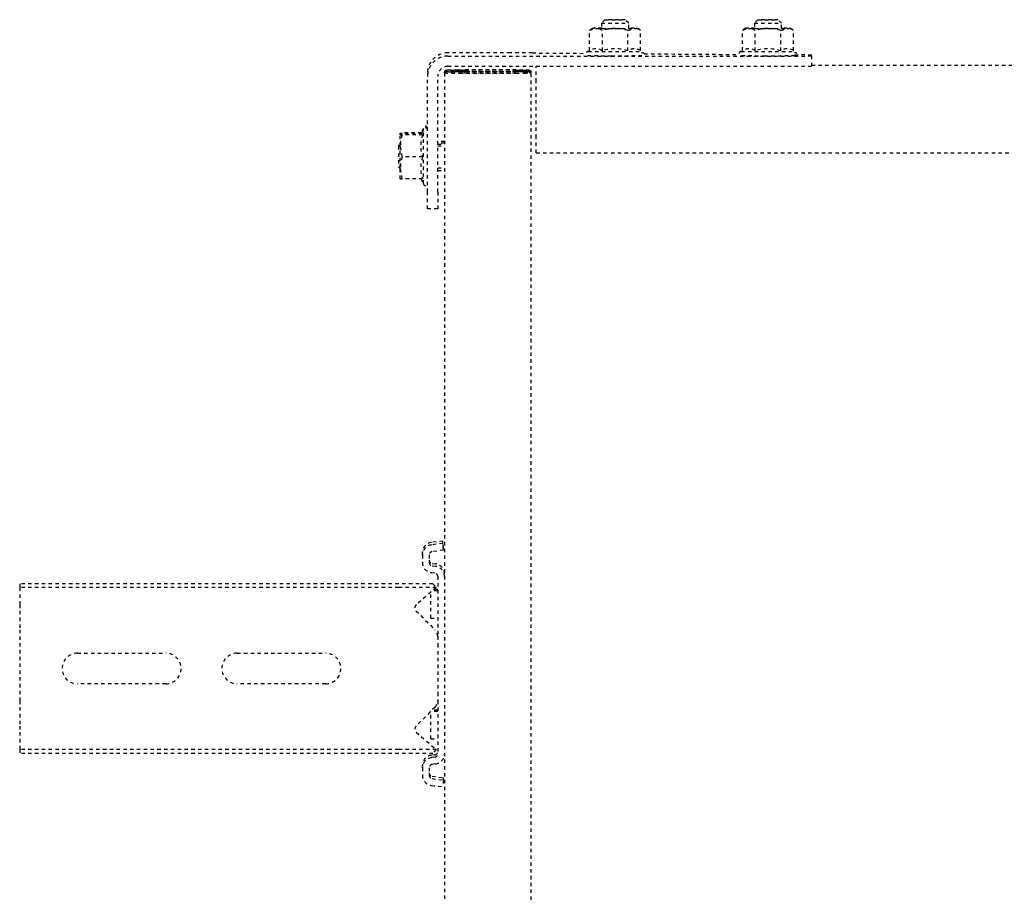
# Model space of a CAD drawing. Header units: centimetres. Extents: x 42630 to 130002, y 15 to 29179.
# Tile 40 of 175: x 50103 to 50132, y 4903 to 4929. Entities that reach past the tile are written whole.
import ezdxf

# ---------------------------------------------------------------- set-up
doc = ezdxf.new("R2010")
doc.units = ezdxf.units.CM
doc.header["$LTSCALE"] = 0.01
doc.linetypes.add('DASHED2', pattern=[9.525, 6.35, -3.175])
doc.layers.get('0').update_dxf_attribs({"color": 253})
doc.layers.add('CKDRZWI_', color=253, linetype='Continuous')

# ---------------------------------------------------------------- blocks, each defined once
blk = doc.blocks.new('A$7E8814B27261F1')
at = {"color": 7, "linetype": 'DASHED2', "ltscale": 10}
for p, q in [((3987.55, 4575), (3986.42, 4575)), ((3986.42, 4463.5), (3986.42, 4575)), ((3987.55, 4463.5), (3987.55, 4575)), ((3992.65, 4575), (3987.55, 4575)), ((3994.41, 4575), (3992.65, 4575)), ((4000.01, 4575), (3994.41, 4575)), ((4001.92, 4575), (4000.01, 4575)), ((4020.83, 4575), (4001.92, 4575)), ((4022.74, 4575), (4020.83, 4575)), ((4028.34, 4575), (4022.74, 4575)), ((4030.1, 4575), (4028.34, 4575)), ((4035.2, 4575), (4030.1, 4575)), ((4036.33, 4575), (4035.2, 4575)), ((4035.2, 4463.5), (4035.2, 4575)), ((4036.33, 4463.5), (4036.33, 4575)), ((4006.87, 4532), (4006.87, 4558)), ((4015.87, 4558), (4015.87, 4532)), ((4006.87, 4485), (4006.87, 4511)), ((4015.87, 4511), (4015.87, 4485)), ((3986.42, 4453.45), (3986.42, 4463.5)), ((3987.55, 4452.46), (3987.55, 4463.5)), ((4035.2, 4452.46), (4035.2, 4463.5)), ((4036.33, 4453.45), (4036.33, 4463.5)), ((4155.41, 4462.42), (4158.64, 4463)), ((4155.41, 4456.43), (4155.41, 4462.42)), ((4155.44, 4463), (4158.64, 4463)), ((4158.94, 4463.5), (4158.44, 4463)), ((4158.64, 4463), (4165.14, 4463)), ((4164.94, 4463.5), (4158.94, 4463.5)), ((4161.87, 4462.42), (4165.14, 4463)), ((4161.87, 4456.43), (4161.87, 4462.42)), ((4165.4, 4463.5), (4164.94, 4463.5)), ((4165.44, 4463), (4164.94, 4463.5)), ((4165.14, 4463), (4168.44, 4463)), ((4168.41, 4456.43), (4168.41, 4462.42)), ((4168.44, 4463), (4168.9, 4463)), ((4168.47, 4456.43), (4168.47, 4462.42)), ((4168.87, 4456.76), (4168.87, 4462.42)), ((4168.93, 4456.72), (4168.93, 4462.42)), ((3982.17, 4456.5), (3979.98, 4456.5)), ((3982.17, 4456.5), (3982.89, 4456.5)), ((3992.65, 4458.33), (3987.55, 4452.46)), ((4000.01, 4452.79), (3994.41, 4458.39)), ((4028.34, 4458.39), (4022.74, 4452.79)), ((4035.2, 4452.46), (4030.1, 4458.33)), ((4044.78, 4456.5), (4042.58, 4456.5)), ((4044.78, 4456.5), (4045.49, 4456.5)), ((4155.41, 4456.99), (4154.04, 4456.2)), ((4154.04, 4456.2), (4169.84, 4456.2)), ((4169.84, 4456.2), (4168.44, 4457.01)), ((4170.3, 4456.2), (4168.9, 4457.01)), ((4169.84, 4456.2), (4170.3, 4456.2)), ((3977, 4453.87), (3976.59, 4450.5)), ((3978.99, 4453.62), (3978.58, 4450.26)), ((3979.7, 4453.62), (3979.29, 4450.26)), ((3982.17, 4454.5), (3979.98, 4454.5)), ((3983.29, 4452.63), (3983.17, 4453.62)), ((3985.27, 4452.88), (3985.15, 4453.87)), ((3985.99, 4452.88), (3985.87, 4453.87)), ((3987.55, 4452.46), (3986.42, 4453.45)), ((3990.7, 4454), (3998.7, 4454)), ((3990.7, 4454), (3990.7, 4452)), ((3998.7, 4454), (3998.8, 4454)), ((3998.7, 4452), (3998.7, 4454)), ((3999.17, 4452), (3999.17, 4453.63)), ((4026.2, 4454), (4033.86, 4454)), ((4026.2, 4454), (4026.2, 4452)), ((4034.2, 4452), (4034.2, 4453.61)), ((4034.67, 4452), (4034.67, 4453.07)), ((4036.33, 4453.45), (4035.2, 4452.46)), ((4039.61, 4453.87), (4039.49, 4452.88)), ((4041.59, 4453.62), (4041.47, 4452.63)), ((4042.31, 4453.62), (4042.19, 4452.63)), ((4044.78, 4454.5), (4042.58, 4454.5)), ((4046.18, 4450.26), (4045.77, 4453.62)), ((4048.17, 4450.5), (4047.75, 4453.87)), ((4048.88, 4450.5), (4048.47, 4453.87)), ((4146.61, 4452), (4146.61, 4455)), ((4146.61, 4455), (4151.57, 4455)), ((4151.57, 4455), (4185.56, 4455)), ((4186.5, 4455), (4185.56, 4455)), ((4186.6, 4450), (711.34, 4450)), ((3978.58, 4450.26), (3976.59, 4450.5)), ((3978.58, 4450.26), (3979.29, 4450.26)), ((4001.92, 4452), (3986.26, 4452)), ((4004.23, 4452), (4001.92, 4452)), ((4018.52, 4452), (4004.23, 4452)), ((4020.83, 4452), (4018.52, 4452)), ((4038.49, 4452), (4020.83, 4452)), ((4046.18, 4450.26), (4048.17, 4450.5)), ((4046.18, 4450.26), (4046.9, 4450.26)), ((4046.9, 4450.26), (4048.88, 4450.5)), ((4048.17, 4450.5), (4048.88, 4450.5)), ((4151.57, 4452), (4146.61, 4452)), ((4151.57, 4452), (4185.56, 4452)), ((4157.94, 4452), (4157.94, 4450)), ((4158.7, 4452), (4158.7, 4450)), ((4165.17, 4452), (4165.17, 4450)), ((4165.64, 4452), (4165.64, 4450)), ((4165.94, 4450), (4165.94, 4452)), ((4166.4, 4450), (4166.4, 4452)), ((4186.6, 4450), (4186.85, 4450)), ((4187.07, 4450), (4186.85, 4450)), ((4187.32, 4450), (4187.07, 4450)), ((4186.85, 4448), (4186.6, 4448)), ((4186.91, 4448.79), (4186.98, 4446.06)), ((4187.07, 4448), (4187.32, 4448)), ((4187.44, 4446.06), (4187.38, 4448.79)), ((4188.56, 4449), (4188.56, 4346.97)), ((4191.56, 4449), (4191.56, 4346.97)), ((4192.5, 4430.63), (4192.5, 4449)), ((4186.56, 4429), (4186.56, 4445.5)), ((4186.58, 4445.5), (4186.58, 4429)), ((4186.97, 4444.21), (4186.58, 4444.21)), ((4186.97, 4444.21), (4186.91, 4446.91)), ((4187.03, 4445.5), (4187.03, 4429)), ((4187.05, 4429), (4187.05, 4445.5)), ((4187.44, 4444.21), (4187.05, 4444.21)), ((4187.37, 4446.91), (4187.44, 4444.21)), ((4186.93, 4426.81), (4186.59, 4426.81)), ((4186.93, 4426.81), (4186.97, 4428.8)), ((4186.94, 4425), (4186.93, 4426.81)), ((4186.98, 4426.99), (4186.94, 4425)), ((4187.4, 4426.81), (4187.06, 4426.81)), ((4187.44, 4428.8), (4187.4, 4426.81)), ((4187.4, 4426.81), (4187.41, 4425)), ((4187.41, 4425), (4187.45, 4426.99)), ((711.34, 4424.5), (4186.6, 4424.5)), ((4186.6, 4426.5), (4186.62, 4426.5)), ((4186.62, 4424.5), (4186.6, 4424.5)), ((4186.62, 4426.5), (4186.62, 4424.5)), ((4186.94, 4425), (4186.62, 4425)), ((4186.62, 4424.5), (4187.07, 4424.5)), ((4187.08, 4426.5), (4187.07, 4426.5)), ((4187.07, 4424.5), (4187.08, 4424.5)), ((4187.08, 4424.5), (4187.08, 4426.5)), ((4187.41, 4425), (4187.08, 4425)), ((4192.48, 4424.17), (4192.36, 4408.3)), ((4163.1, 4423), (4167.57, 4423)), ((4163.1, 4423), (4163.1, 327)), ((4167.57, 4423), (4184.06, 4423)), ((4184.06, 4423), (4188.56, 4423)), ((4193.16, 4407.31), (4199.16, 4407.31)), ((4199.16, 4407.31), (4199.71, 4405.43)), ((4199.74, 4406.3), (4199.16, 4407.31)), ((4201.24, 4403.8), (4199.73, 4403.8)), ((4202.24, 4402.8), (4201.24, 4403.8)), ((4193.11, 4403.55), (4199.1, 4403.55)), ((4193.11, 4396.05), (4199.1, 4396.05)), ((4199.1, 4396.05), (4199.71, 4394.17)), ((4199.73, 4395.8), (4201.24, 4395.8)), ((4201.24, 4395.8), (4202.24, 4396.8)), ((4193.16, 4392.29), (4199.16, 4392.29)), ((4199.16, 4392.29), (4199.74, 4393.3)), ((4192.23, 4391.24), (4192.03, 4363.21)), ((4193.16, 4362.31), (4199.16, 4362.31)), ((4199.16, 4362.31), (4199.71, 4360.43)), ((4199.74, 4361.3), (4199.16, 4362.31)), ((4193.11, 4358.55), (4199.1, 4358.55)), ((4201.24, 4358.8), (4199.73, 4358.8)), ((4202.24, 4357.8), (4201.24, 4358.8)), ((4201.24, 4350.8), (4202.24, 4351.8)), ((4193.11, 4351.05), (4199.1, 4351.05)), ((4199.1, 4351.05), (4199.71, 4349.17)), ((4199.73, 4350.8), (4201.24, 4350.8)), ((4191.91, 4346.98), (4191.9, 4345.5)), ((4193.16, 4347.29), (4199.16, 4347.29)), ((4199.16, 4347.29), (4199.74, 4348.3)), ((4191.61, 4341.97), (4188.61, 4341.97)), ((4188.85, 4341.97), (4188.85, 408.03)), ((4191.61, 4341.97), (4191.83, 4341.97))]:
    blk.add_line(p, q, dxfattribs=at)
for centre, radius, start, end in [((4011.37, 4558), 4.5, 0, 180), ((4011.37, 4532), 4.5, 180, 0), ((4011.37, 4511), 4.5, 0, 180), ((4011.37, 4485), 4.5, 180, 0), ((4159.72, 4462.47), 4.31, 172.9062, 180.6366), ((4158.53, 4453.07), 9.93, 70.3005, 89.3422), ((4165.02, 4452.88), 10.12, 70.4904, 89.3522), ((4172.72, 4462.47), 4.31, 172.9062, 180.6366), ((4164.12, 4462.46), 4.36, 359.401, 7.0562), ((4173.18, 4462.47), 4.31, 172.9062, 180.6366), ((3993.56, 4457.54), 1.2, 45, 139), ((4029.19, 4457.54), 1.2, 41, 135), ((4154.04, 4455.6), 0.6, 90, 270), ((4158.64, 4447.63), 9.37, 69.8159, 110.1841), ((4165.14, 4447.45), 9.56, 70.0132, 109.9868), ((4169.84, 4455.6), 0.6, 270, 90), ((4170.3, 4455.6), 0.6, 270, 90), ((4001.92, 4454.7), 2.7, 225, 270), ((4020.83, 4454.7), 2.7, 270, 315), ((4190.35, 4405.47), 3.36, 325.2059, 33.0622), ((4196, 4405.6), 3.71, 326.6171, 357.4259), ((4181.14, 4399.8), 12.54, 342.5885, 17.4115), ((4186.29, 4399.65), 13.39, 0.6393, 16.948), ((4186.29, 4399.95), 13.4, 343.0579, 359.3548), ((4190.35, 4394.13), 3.36, 326.8921, 34.8398), ((4196.08, 4394.22), 3.63, 327.9563, 359.248), ((4190.35, 4360.47), 3.36, 325.2059, 33.0622), ((4196, 4360.6), 3.71, 326.6171, 357.4259), ((4181.14, 4354.8), 12.54, 342.5885, 17.4115), ((4186.29, 4354.65), 13.39, 0.6393, 16.948), ((4186.29, 4354.95), 13.4, 343.0579, 359.3548), ((4190.35, 4349.13), 3.36, 326.8921, 34.8398), ((4196.08, 4349.22), 3.63, 327.9563, 359.248)]:
    blk.add_arc(centre, radius, start, end, dxfattribs=at)
for centre, major_axis, ratio, start_param, end_param in [((3979.98, 4453.5), (0, 3), 0.999962, 0, 1.448623), ((3982.17, 4453.5), (0, -3), 0.999962, 1.692969, 3.141593), ((3982.89, 4453.5), (0, -3), 0.999962, 1.692969, 3.141593), ((4042.58, 4453.5), (0, 3), 0.999962, 0, 1.448623), ((4044.78, 4453.5), (0, -3), 0.999962, 1.692969, 3.141593), ((4045.49, 4453.5), (0, -3), 0.999962, 1.692969, 3.141593), ((3979.98, 4453.5), (0, 1), 0.999962, 0, 1.448623), ((3980.7, 4453.5), (0, 1), 0.999962, 0, 1.448623), ((3982.17, 4453.5), (0, -1), 0.999962, 1.692969, 3.141593), ((3986.26, 4453), (0, -1), 0.999962, 4.834562, 6.283185), ((3986.98, 4453), (0, -1), 0.999962, 4.834562, 6.283185), ((4038.49, 4453), (0, 1), 0.999962, 3.141593, 4.590216), ((4042.58, 4453.5), (0, 1), 0.999962, 0, 1.448623), ((4043.3, 4453.5), (0, 1), 0.999962, 0, 1.448623), ((4044.78, 4453.5), (0, -1), 0.999962, 1.692969, 3.141593), ((4185.56, 4449), (0, -6), 0.999962, 1.570796, 3.141593), ((4186.5, 4449), (0, 6), 0.999962, 4.712389, 6.283185), ((3986.26, 4453), (0, -3), 0.999962, 4.834562, 6.283185), ((4038.49, 4453), (0, 3), 0.999962, 3.141593, 4.590216), ((4039.21, 4453), (0, 3), 0.999962, 3.141593, 4.590216), ((4185.56, 4449), (0, -3), 0.999962, 1.570796, 3.141593), ((4186.6, 4445.5), (0, -4.5), 0.008727, 3.141593, 4.712389), ((4186.85, 4430), (0, 20), 0.008727, 5.934119, 6.283185), ((4187.07, 4445.5), (0, -4.5), 0.008727, 3.141593, 4.712389), ((4187.32, 4430), (0, -20), 0.008727, 2.792527, 3.141593), ((4186.6, 4445.5), (0, 2.5), 0.008727, 0, 1.570796), ((4186.85, 4430), (0, -18), 0.008727, 2.792527, 3.141593), ((4187.07, 4445.5), (0, 2.5), 0.008727, 0, 1.570796), ((4187.32, 4430), (0, 18), 0.008727, 5.934119, 6.283185), ((4186.94, 4436.5), (0, -8.5), 0.008727, 0.436332, 2.704803), ((4186.94, 4436.5), (0, 10.5), 0.008727, 3.577925, 5.855196), ((4187.41, 4436.5), (0, -10.5), 0.008727, 0.436332, 2.713603), ((4187.41, 4436.5), (0, 8.5), 0.008727, 3.577925, 5.846396), ((4192.41, 4430.63), (0, -10), 0.008727, 0.868012, 1.570796), ((4186.6, 4429), (0, -4.5), 0.008727, 4.712389, 6.283185), ((4186.6, 4429), (0, 2.5), 0.008727, 1.570796, 3.141593), ((4187.07, 4429), (0, -4.5), 0.008727, 4.712389, 6.283185), ((4187.07, 4429), (0, 2.5), 0.008727, 1.570796, 3.141593), ((4192.94, 4399.8), (0, 7.9), 0.008727, 0, 3.141593), ((4192.94, 4399.8), (0, 7.9), 0.008727, 6.268069, 6.283185), ((4199.74, 4399.8), (0, -6.5), 0.008727, 2.617994, 3.665191), ((4199.74, 4399.8), (0, 6.5), 0.008727, 0.523599, 1.570796), ((4199.74, 4399.8), (0, 4.15), 0.008727, 0, 3.411276), ((4199.74, 4399.8), (0, 4.15), 0.008727, 6.013502, 6.283185), ((4199.74, 4399.8), (0, 6.5), 0.008727, 5.375263, 5.759587), ((4201.24, 4399.8), (0, 4), 0.008727, 0, 3.141593), ((4201.24, 4399.8), (0, 4), 0.008727, 6.274458, 6.283185), ((4191.74, 4399.8), (0, 7.9), 0.008727, 1.436101, 3.141593), ((4199.74, 4399.8), (0, -6.5), 0.008727, 4.712389, 5.759587), ((4199.74, 4399.8), (0, -6.5), 0.008727, 0.523599, 0.907923), ((4199.74, 4399.8), (0, 6.5), 0.008727, 2.617994, 3.665191), ((4192.94, 4354.8), (0, 7.9), 0.008727, 0, 3.141593), ((4192.94, 4354.8), (0, 7.9), 0.008727, 6.268069, 6.283185), ((4199.74, 4354.8), (0, 6.5), 0.008727, 0.523599, 1.570796), ((4199.74, 4354.8), (0, -6.5), 0.008727, 2.617994, 3.665191), ((4199.74, 4354.8), (0, 6.5), 0.008727, 5.375263, 5.759587), ((4199.74, 4354.8), (0, 4.15), 0.008727, 0, 3.411276), ((4199.74, 4354.8), (0, 4.15), 0.008727, 6.013502, 6.283185), ((4201.24, 4354.8), (0, 4), 0.008727, 0, 3.141593), ((4201.24, 4354.8), (0, 4), 0.008727, 6.274458, 6.283185), ((4191.74, 4354.8), (0, 7.9), 0.008727, 1.436101, 3.141593), ((4199.74, 4354.8), (0, -6.5), 0.008727, 4.712389, 5.759587), ((4199.74, 4354.8), (0, 6.5), 0.008727, 2.617994, 3.665191), ((4199.74, 4354.8), (0, -6.5), 0.008727, 0.523599, 0.907923), ((4188.61, 4346.97), (0, -5), 0.008727, 4.712389, 6.283185), ((4191.61, 4346.97), (0, 5), 0.008727, 1.570796, 3.141593), ((4191.83, 4351.97), (0, -10), 0.008727, 0, 0.868012)]:
    blk.add_ellipse(centre, major_axis=major_axis, ratio=ratio, start_param=start_param, end_param=end_param, dxfattribs=at)
for centre in [(4202.24, 4399.8), (4202.24, 4354.8)]:
    blk.add_ellipse(centre, major_axis=(0, 3), ratio=0.008727, dxfattribs=at)
for points, knots in [([(4168.41, 4456.43), (4168.41, 4456.6), (4168.42, 4456.75), (4168.43, 4456.95), (4168.43, 4457.01), (4168.44, 4457.01), (4168.44, 4457.01), (4168.44, 4457.01)], [0, 0, 0, 0, 0.25, 0.25, 0.5, 0.5, 0.5083284, 0.5083284, 0.5083284, 0.5083284]), ([(4192.96, 4407.38), (4192.95, 4407.54), (4192.93, 4407.69), (4192.95, 4407.76), (4192.9, 4407.92), (4192.84, 4408.03), (4192.74, 4408.16), (4192.57, 4408.27), (4192.35, 4408.31), (4192.14, 4408.28), (4191.97, 4408.19), (4191.87, 4408.08), (4191.8, 4407.98), (4191.77, 4407.89), (4191.75, 4407.83), (4191.74, 4407.78), (4191.73, 4407.72), (4191.72, 4407.52), (4191.7, 4406.7), (4191.68, 4404.59), (4191.67, 4402.45), (4191.67, 4401.2), (4191.67, 4400.84)], [0.4679523, 0.4679523, 0.4679523, 0.4679523, 0.5226093, 0.5419823, 0.5459281, 0.550613, 0.5569908, 0.5641798, 0.5719987, 0.5803439, 0.5868466, 0.5922879, 0.596927, 0.6007021, 0.6040085, 0.6081559, 0.6157521, 0.6380484, 0.7559458, 0.8577585, 0.9645625, 1, 1, 1, 1]), ([(4192.94, 4362.71), (4192.94, 4362.74), (4192.95, 4362.76), (4192.9, 4362.92), (4192.84, 4363.03), (4192.74, 4363.16), (4192.57, 4363.27), (4192.35, 4363.31), (4192.14, 4363.28), (4191.97, 4363.19), (4191.87, 4363.08), (4191.8, 4362.98), (4191.77, 4362.89), (4191.75, 4362.83), (4191.74, 4362.78), (4191.73, 4362.72), (4191.72, 4362.52), (4191.7, 4361.7), (4191.68, 4359.59), (4191.67, 4357.45), (4191.67, 4356.2), (4191.67, 4355.84)], [0.5226093, 0.5226093, 0.5226093, 0.5226093, 0.5419823, 0.5459281, 0.550613, 0.5569908, 0.5641798, 0.5719987, 0.5803439, 0.5868466, 0.5922879, 0.596927, 0.6007021, 0.6040085, 0.6081559, 0.6157521, 0.6380484, 0.7559458, 0.8577585, 0.9645625, 1, 1, 1, 1])]:
    blk.add_open_spline(points, degree=3, knots=knots, dxfattribs=at)
for points in [[(4192.28, 4391.3), (4192.38, 4391.24), (4192.49, 4391.49), (4192.58, 4392.05)], [(4192.28, 4346.3), (4192.38, 4346.24), (4192.49, 4346.49), (4192.58, 4347.05)]]:
    blk.add_open_spline(points, degree=3, dxfattribs=at)

msp = doc.modelspace()

# ---------------------------------------------------------------- block references
at = {"layer": 'CKDRZWI_', "xscale": 0.1, "yscale": 0.1, "zscale": 0.1, "rotation": 89.99999999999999}
msp.add_blockref('A$7E8814B27261F1', (50560.429, 4508.604), dxfattribs=at)

doc.saveas('drawing.dxf')
